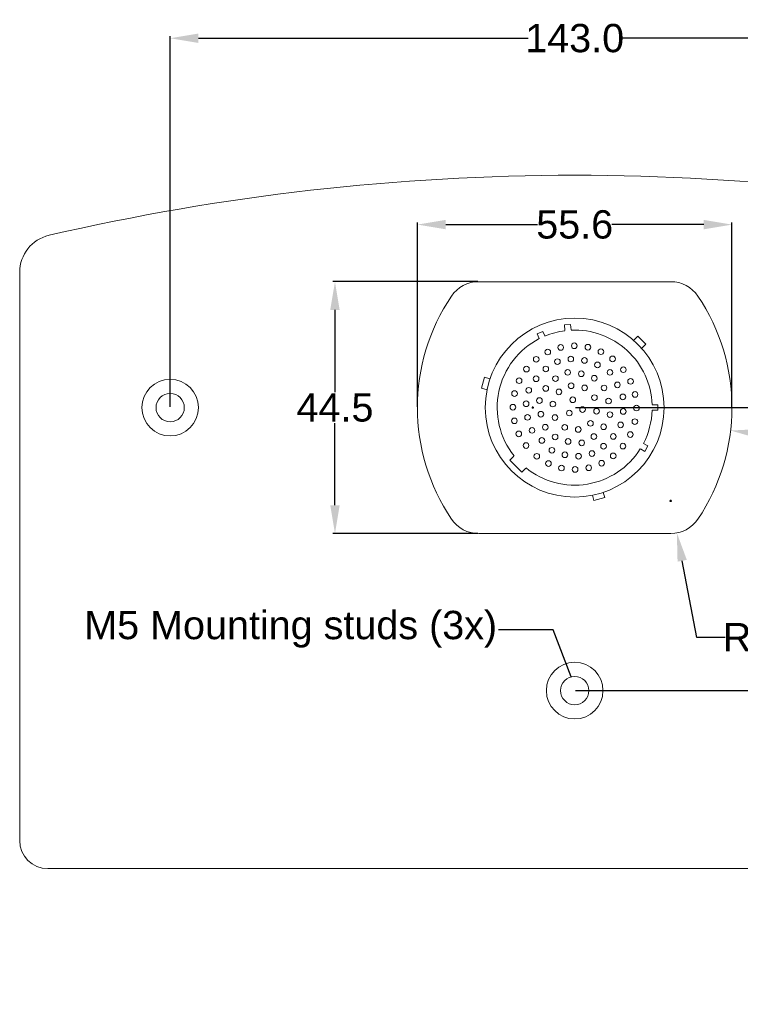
# Model space of a CAD drawing. Extents: x 0 to 283, y -70 to 196.
# Tile 14 of 30: x 162 to 226, y 63 to 150. Entities that reach past the tile are written whole.
import ezdxf

# ---------------------------------------------------------------- set-up
doc = ezdxf.new("R2010")
doc.units = 0
doc.layers.get('DEFPOINTS').update_dxf_attribs({"linetype": 'CONTINUOUS'})
doc.layers.add('VISIBLE', color=255, linetype='CONTINUOUS', lineweight=0)
doc.styles.add('SANSSERIF', font='sanss___.ttf')
doc.dimstyles.get("Standard").update_dxf_attribs({"dimtxt": 0.18, "dimasz": 0.18, "dimexe": 0.18, "dimexo": 0.0625, "dimgap": 0.09, "dimtad": 0, "dimtih": 1, "dimtoh": 1, "dimdec": 1, "dimzin": 0, "dimdsep": 46, "dimtxsty": 'SANSSERIF', "dimcen": 0.09, "dimadec": 0, "dimazin": 0, "dimtfac": 1, "dimtdec": 1, "dimtofl": 0, "dimtmove": 0, "dimatfit": 3, "dimfxl": 1, "dimtolj": 1, "dimtzin": 0, "dimarcsym": 0})

# ---------------------------------------------------------------- blocks, each defined once
blk = doc.blocks.new('*D4')
at = {"layer": 'DEFPOINTS', "color": 0, "transparency": 16777216}
for p in [(252.636, 132.104), (210.904, -69.624)]:
    blk.add_point(p, dxfattribs=at)
at = {"layer": 'VISIBLE', "color": 0, "lineweight": -2, "transparency": 16777216}
for p, q in [((254.234, 139.828), (253.142, 134.552)), ((256.734, 139.828), (254.234, 139.828)), ((210.904, -69.714), (210.904, -69.534)), ((210.814, -69.624), (210.994, -69.624))]:
    blk.add_line(p, q, dxfattribs=at)
at = {"layer": 'VISIBLE', "color": 0, "transparency": 16777216}
blk.add_solid([(252.734, 134.637), (253.55, 134.468), (252.636, 132.104)], dxfattribs=at)
at = {"layer": 'VISIBLE', "color": 0, "transparency": 16777216, "insert": (262.11, 139.828), "char_height": 2.5, "attachment_point": 5, "style": 'SANSSERIF'}
blk.add_mtext('\\A1;R412.0', dxfattribs=at)
blk = doc.blocks.new('*D13')
at = {"layer": 'DEFPOINTS', "color": 0, "transparency": 16777216}
for p in [(197.004, 132.018), (197.004, 115.851), (224.804, 115.851)]:
    blk.add_point(p, dxfattribs=at)
at = {"layer": 'VISIBLE', "color": 0, "lineweight": -2, "transparency": 16777216}
for p, q in [((197.004, 115.913), (197.004, 132.198)), ((199.504, 132.018), (207.611, 132.018)), ((222.304, 132.018), (214.197, 132.018)), ((224.804, 115.913), (224.804, 132.198))]:
    blk.add_line(p, q, dxfattribs=at)
at = {"layer": 'VISIBLE', "color": 0, "transparency": 16777216}
for points in [[(199.504, 132.435), (199.504, 131.601), (197.004, 132.018)], [(222.304, 132.435), (222.304, 131.601), (224.804, 132.018)]]:
    blk.add_solid(points, dxfattribs=at)
at = {"layer": 'VISIBLE', "color": 0, "transparency": 16777216, "insert": (210.904, 132.018), "char_height": 2.5, "attachment_point": 5, "style": 'SANSSERIF'}
blk.add_mtext('\\A1;55.6', dxfattribs=at)
blk = doc.blocks.new('*D14')
at = {"layer": 'DEFPOINTS', "color": 0, "transparency": 16777216}
for p in [(189.718, 126.976), (202.42, 126.976), (202.42, 104.726)]:
    blk.add_point(p, dxfattribs=at)
at = {"layer": 'VISIBLE', "color": 0, "lineweight": -2, "transparency": 16777216}
for p, q in [((202.358, 126.976), (189.538, 126.976)), ((189.718, 124.476), (189.718, 117.228)), ((189.718, 107.226), (189.718, 114.473)), ((202.358, 104.726), (189.538, 104.726))]:
    blk.add_line(p, q, dxfattribs=at)
at = {"layer": 'VISIBLE', "color": 0, "transparency": 16777216}
for points in [[(189.301, 124.476), (190.134, 124.476), (189.718, 126.976)], [(189.301, 107.226), (190.134, 107.226), (189.718, 104.726)]]:
    blk.add_solid(points, dxfattribs=at)
at = {"layer": 'VISIBLE', "color": 0, "transparency": 16777216, "insert": (189.718, 115.851), "char_height": 2.5, "attachment_point": 5, "style": 'SANSSERIF'}
blk.add_mtext('\\A1;44.5', dxfattribs=at)
blk = doc.blocks.new('*D15')
at = {"layer": 'DEFPOINTS', "color": 0, "transparency": 16777216}
for p in [(246.654, 148.476), (175.154, 115.851), (246.654, 115.851)]:
    blk.add_point(p, dxfattribs=at)
at = {"layer": 'VISIBLE', "color": 0, "lineweight": -2, "transparency": 16777216}
for p, q in [((175.154, 115.913), (175.154, 148.656)), ((177.654, 148.476), (206.782, 148.476)), ((244.154, 148.476), (215.025, 148.476)), ((246.654, 115.913), (246.654, 148.656))]:
    blk.add_line(p, q, dxfattribs=at)
at = {"layer": 'VISIBLE', "color": 0, "transparency": 16777216}
for points in [[(177.654, 148.893), (177.654, 148.06), (175.154, 148.476)], [(244.154, 148.893), (244.154, 148.06), (246.654, 148.476)]]:
    blk.add_solid(points, dxfattribs=at)
at = {"layer": 'VISIBLE', "color": 0, "transparency": 16777216, "insert": (210.904, 148.476), "char_height": 2.5, "attachment_point": 5, "style": 'SANSSERIF'}
blk.add_mtext('\\A1;143.0', dxfattribs=at)
blk = doc.blocks.new('*D24')
at = {"layer": 'DEFPOINTS', "color": 0, "transparency": 16777216}
for p in [(210.904, 115.851), (277.886, 115.851), (257.454, 75.126)]:
    blk.add_point(p, dxfattribs=at)
at = {"layer": 'VISIBLE', "color": 0, "lineweight": -2, "transparency": 16777216}
for p, q in [((210.966, 115.851), (278.066, 115.851)), ((277.886, 113.351), (277.886, 97.094)), ((277.886, 77.626), (277.886, 94.338)), ((257.516, 75.126), (278.066, 75.126))]:
    blk.add_line(p, q, dxfattribs=at)
at = {"layer": 'VISIBLE', "color": 0, "transparency": 16777216}
for points in [[(277.469, 113.351), (278.303, 113.351), (277.886, 115.851)], [(277.469, 77.626), (278.303, 77.626), (277.886, 75.126)]]:
    blk.add_solid(points, dxfattribs=at)
at = {"layer": 'VISIBLE', "color": 0, "transparency": 16777216, "insert": (277.886, 95.716), "char_height": 2.5, "attachment_point": 5, "style": 'SANSSERIF'}
blk.add_mtext('\\A1;81.45', dxfattribs=at)
blk = doc.blocks.new('*D25')
at = {"layer": 'DEFPOINTS', "color": 0, "transparency": 16777216}
for p in [(210.904, 90.851), (266.796, 90.851), (257.454, 75.126)]:
    blk.add_point(p, dxfattribs=at)
at = {"layer": 'VISIBLE', "color": 0, "lineweight": -2, "transparency": 16777216}
for p, q in [((210.966, 90.851), (266.976, 90.851)), ((266.796, 88.351), (266.796, 84.758)), ((266.796, 77.626), (266.796, 82)), ((257.516, 75.126), (266.976, 75.126))]:
    blk.add_line(p, q, dxfattribs=at)
at = {"layer": 'VISIBLE', "color": 0, "transparency": 16777216}
for points in [[(266.379, 88.351), (267.213, 88.351), (266.796, 90.851)], [(266.379, 77.626), (267.213, 77.626), (266.796, 75.126)]]:
    blk.add_solid(points, dxfattribs=at)
at = {"layer": 'VISIBLE', "color": 0, "transparency": 16777216, "insert": (266.796, 83.379), "char_height": 2.5, "attachment_point": 5, "style": 'SANSSERIF'}
blk.add_mtext('\\A1;31.45', dxfattribs=at)
blk = doc.blocks.new('*D27')
at = {"layer": 'DEFPOINTS', "color": 0, "transparency": 16777216}
for p in [(207.204, 115.851), (224.687, 113.826)]:
    blk.add_point(p, dxfattribs=at)
at = {"layer": 'VISIBLE', "color": 0, "lineweight": -2, "transparency": 16777216}
for p, q in [((207.114, 115.851), (207.294, 115.851)), ((207.204, 115.761), (207.204, 115.941)), ((235.88, 112.53), (227.17, 113.539))]:
    blk.add_line(p, q, dxfattribs=at)
at = {"layer": 'VISIBLE', "color": 0, "transparency": 16777216}
blk.add_solid([(227.218, 113.952), (227.122, 113.125), (224.687, 113.826)], dxfattribs=at)
at = {"layer": 'VISIBLE', "color": 0, "transparency": 16777216, "insert": (240.308, 112.53), "char_height": 2.5, "attachment_point": 5, "style": 'SANSSERIF'}
blk.add_mtext('\\A1;R35.2', dxfattribs=at)
blk = doc.blocks.new('*D31')
at = {"layer": 'DEFPOINTS', "color": 0, "transparency": 16777216}
for p in [(219.387, 107.626), (219.933, 104.778)]:
    blk.add_point(p, dxfattribs=at)
at = {"layer": 'VISIBLE', "color": 0, "lineweight": -2, "transparency": 16777216}
for p, q in [((219.297, 107.626), (219.477, 107.626)), ((219.387, 107.536), (219.387, 107.716)), ((221.702, 95.557), (220.404, 102.322)), ((224.202, 95.557), (221.702, 95.557))]:
    blk.add_line(p, q, dxfattribs=at)
at = {"layer": 'VISIBLE', "color": 0, "transparency": 16777216}
blk.add_solid([(220.813, 102.401), (219.995, 102.244), (219.933, 104.778)], dxfattribs=at)
at = {"layer": 'VISIBLE', "color": 0, "transparency": 16777216, "insert": (227.683, 95.557), "char_height": 2.5, "attachment_point": 5, "style": 'SANSSERIF'}
blk.add_mtext('\\A1;R5.8', dxfattribs=at)

msp = doc.modelspace()

# ---------------------------------------------------------------- linework, layer by layer
at = {"layer": 'VISIBLE'}
for p, q in [((161.8536, 127.8055), (161.8536, 77.6257)), ((202.4201, 126.9757), (219.3872, 126.9757)), ((209.9974, 123.157), (210.5453, 123.2049)), ((209.9974, 123.157), (210.0409, 122.6589)), ((210.5453, 123.2049), (210.5889, 122.7068)), ((207.5806, 122.3558), (208.0791, 122.5882)), ((207.5806, 122.3558), (207.7708, 121.948)), ((208.0791, 122.5882), (208.2693, 122.1804)), ((216.1287, 121.8055), (216.4823, 122.1591)), ((216.4823, 122.1591), (217.1894, 121.452)), ((216.8358, 121.0984), (217.1894, 121.452)), ((202.6739, 117.5626), (202.9327, 118.5285)), ((202.9327, 118.5285), (203.4156, 118.3991)), ((202.6739, 117.5626), (203.1568, 117.4332)), ((217.755, 116.1067), (218.2549, 116.1067)), ((218.2549, 116.1067), (218.255, 115.6247)), ((217.755, 115.6247), (218.255, 115.6247)), ((216.7051, 112.209), (217.0948, 111.984)), ((216.9801, 112.6853), (217.3698, 112.4603)), ((217.0948, 111.984), (217.3698, 112.4603)), ((205.1862, 111.2166), (205.5395, 111.5699)), ((205.1862, 111.2166), (206.2466, 110.1557)), ((206.2466, 110.1557), (206.6002, 110.5092)), ((212.4686, 108.1072), (212.5928, 107.6436)), ((212.5928, 107.6436), (213.5588, 107.9024)), ((213.4343, 108.367), (213.5588, 107.9024)), ((219.3872, 104.7257), (202.4201, 104.7257)), ((164.3536, 75.1257), (257.4536, 75.1257))]:
    msp.add_line(p, q, dxfattribs=at)
for centre, radius in [((210.9036, 115.8507), 7.9), ((175.1536, 115.8507), 2.5), ((175.1536, 115.8507), 1.25), ((210.9036, 90.8507), 2.5), ((210.9036, 90.8507), 1.25)]:
    msp.add_circle(centre, radius, dxfattribs=at)
at = {"layer": 'VISIBLE', "linetype": 'Continuous'}
for centre in [(208.5239, 120.7629), (209.6643, 121.167), (210.8677, 121.3107), (212.0711, 121.1849), (213.2205, 120.7898), (207.5001, 120.1163), (209.377, 119.9098), (210.5624, 120.1432), (211.7657, 120.0175), (214.2533, 120.1522), (206.638, 119.2542), (208.3532, 119.2632), (210.284, 118.9668), (212.9152, 119.6224), (214.0198, 118.9668), (215.2052, 119.2003), (205.9914, 118.2304), (207.4911, 118.4011), (209.2064, 118.41), (211.4873, 118.8411), (212.6368, 118.446), (215.8428, 118.1676), (206.8445, 117.3773), (208.3443, 117.5479), (209.5117, 117.2426), (210.5893, 117.7814), (211.7837, 117.5929), (213.4989, 117.5839), (214.6753, 117.8623), (205.5873, 117.09), (207.7875, 116.4703), (210.733, 116.5422), (212.6458, 116.7307), (213.8941, 116.4344), (215.1603, 116.8026), (216.2379, 117.0181), (205.4436, 115.8866), (206.6111, 116.1919), (208.9729, 116.165), (211.5951, 115.6801), (212.8344, 115.5364), (215.1962, 115.5094), (216.3636, 115.8148), (205.5694, 114.6832), (206.7368, 114.9886), (207.9132, 115.267), (209.1614, 114.9706), (210.4277, 115.3747), (214.0198, 115.231), (216.2199, 114.6114), (207.1319, 113.8391), (208.3083, 114.1175), (210.0236, 114.1085), (211.2179, 113.9199), (212.2956, 114.4587), (213.463, 114.1534), (214.9627, 114.324), (205.9645, 113.5338), (208.003, 112.9501), (209.1704, 113.2554), (210.3199, 112.8603), (212.6009, 113.2913), (214.3161, 113.3003), (215.8158, 113.4709), (206.6021, 112.501), (208.892, 112.079), (211.5233, 112.7345), (213.454, 112.4382), (215.1692, 112.4472), (207.554, 111.5491), (210.0415, 111.6838), (211.2449, 111.5581), (212.4303, 111.7916), (214.3071, 111.5851), (208.5867, 110.9115), (209.7362, 110.5164), (210.9395, 110.3907), (212.1429, 110.5344), (213.2834, 110.9385)]:
    msp.add_circle(centre, 0.25, dxfattribs=at)
at = {"layer": 'VISIBLE'}
for centre, radius, start, end in [((210.9036, -69.6243), 206, 76.967015, 103.032985), ((165.2036, 127.8055), 3.35, 103.032985, 180), ((202.4201, 124.0757), 2.9, 90, 145.97713), ((219.3872, 124.0757), 2.9, 34.02287, 90), ((214.6036, 115.8507), 17.6, 145.97713, 214.022874), ((207.2036, 115.8507), 17.6, 325.977126, 34.02287), ((210.9036, 115.8507), 6.85, 97.2, 112.6), ((210.9036, 115.8507), 6.85, 2.2, 92.6), ((210.9036, 115.8507), 6.85, 117.2, 218.6), ((210.9036, 115.8507), 6.85, 332.5, 358.1), ((210.9036, 115.8507), 6.85, 231.1, 327.8), ((202.4201, 107.6257), 2.9, 214.022874, 270), ((219.3872, 107.6257), 2.9, 270, 325.977126), ((164.3536, 77.6257), 2.5, 180, 270)]:
    msp.add_arc(centre, radius, start, end, dxfattribs=at)

# ---------------------------------------------------------------- texts
at = {"layer": 'VISIBLE', "insert": (204.0467, 96.2698), "char_height": 2.5, "attachment_point": 6}
msp.add_mtext('{\\fArial|b0|i0|c0|p0;M5 Mounting studs (3x)}', dxfattribs=at)

# ---------------------------------------------------------------- dimensions: what is measured, and where the dimension line sits
at = {"layer": 'VISIBLE'}
for base, p1, p2, picture, middle in [((246.6536, 148.4765), (175.1536, 115.8507), (246.6536, 115.8507), '*D15', (210.9036, 148.4765)), ((197.0036, 132.0179), (224.8036, 115.8507), (197.0036, 115.8507), '*D13', (210.9036, 132.0179))]:
    dim = msp.add_linear_dim(base=base, p1=p1, p2=p2, dimstyle='Standard', override={"dimtxt": 2.5, "dimasz": 2.5, "dimlfac": 2}, dxfattribs=at)
    dim.commit()
    dim.dimension.update_dxf_attribs({"geometry": picture, "text_midpoint": middle})
for center, mpoint, override, picture, middle in [((210.9036, -69.6243), (252.6358, 132.1043), {"dimtxt": 2.5, "dimasz": 2.5, "dimlfac": 2, "dimadec": 1}, '*D4', (262.1099, 139.8279)), ((207.2036, 115.8507), (224.6868, 113.8261), {"dimtxt": 2.5, "dimasz": 2.5, "dimexe": 2, "dimexo": 2, "dimlfac": 2, "dimse1": 1}, '*D27', (235.8796, 112.53)), ((219.3872, 107.6257), (219.9334, 104.7776), {"dimtxt": 2.5, "dimasz": 2.5, "dimlfac": 2}, '*D31', (227.6833, 95.5566))]:
    dim = msp.add_radius_dim(center=center, mpoint=mpoint, dimstyle='Standard', override=override, dxfattribs=at)
    dim.commit()
    dim.dimension.update_dxf_attribs({"geometry": picture, "text_midpoint": middle, "dimtype": 164})
dim = msp.add_linear_dim(base=(189.7176, 126.9757), p1=(202.4201, 104.7257), p2=(202.4201, 126.9757), angle=90, dimstyle='Standard', override={"dimtxt": 2.5, "dimasz": 2.5, "dimdec": 1, "dimlfac": 2}, dxfattribs=at)
dim.commit()
dim.dimension.update_dxf_attribs({"geometry": '*D14', "text_midpoint": (189.7176, 115.8507)})
for base, p2, picture, middle in [((277.8859, 115.8507), (210.9036, 115.8507), '*D24', (277.8859, 95.716)), ((266.7961, 90.8507), (210.9036, 90.8507), '*D25', (266.7961, 83.379))]:
    dim = msp.add_linear_dim(base=base, p1=(257.4536, 75.1257), p2=p2, angle=90, dimstyle='Standard', override={"dimtxt": 2.5, "dimasz": 2.5, "dimdec": 2, "dimlfac": 2}, dxfattribs=at)
    dim.commit()
    dim.dimension.update_dxf_attribs({"geometry": picture, "text_midpoint": middle, "dimtype": 160})

# ---------------------------------------------------------------- leaders
at = {"layer": 'VISIBLE', "annotation_type": 0, "has_hookline": 1, "hookline_direction": 1, "text_width": 36.1068}
msp.add_leader([(210.5977, 92.0627), (208.9959, 96.2322), (204.1811, 96.2322)], dimstyle='Standard', override={"dimtxsty": 'STANDARD'}, dxfattribs=at)

doc.saveas('drawing.dxf')
